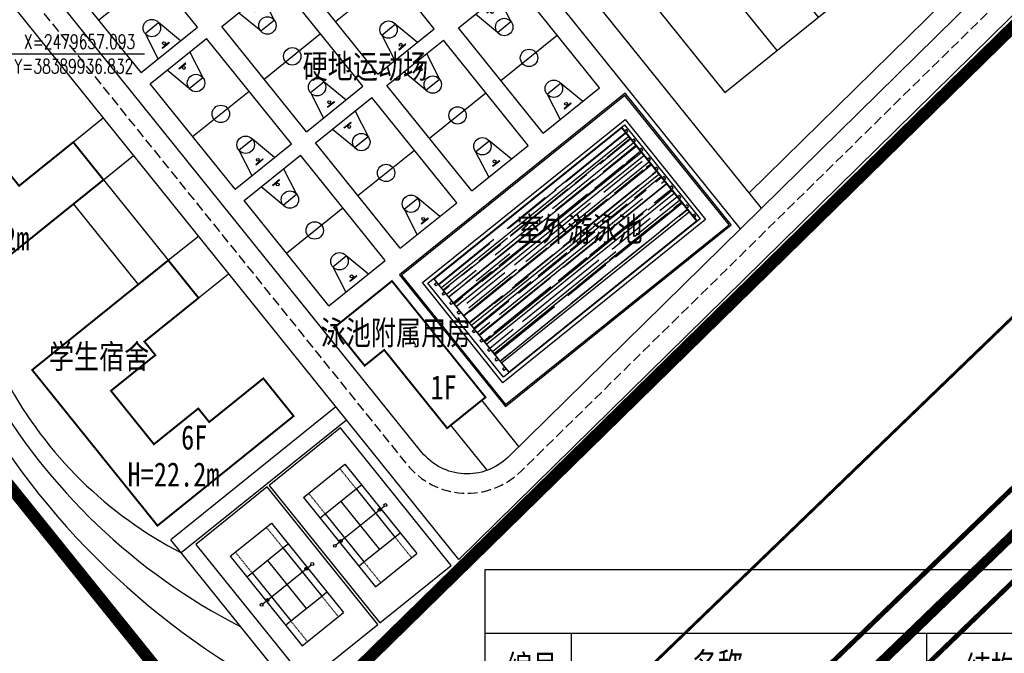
# Model space of a CAD drawing. Extents: x 38389316 to 38391210, y 2479116 to 2480544.
# Tile 15 of 68: x 38389966 to 38390170, y 2479509 to 2479640. Entities that reach past the tile are written whole.
import ezdxf
from ezdxf.enums import TextEntityAlignment as Align

# ---------------------------------------------------------------- set-up
doc = ezdxf.new("R2010")
doc.units = 0
doc.header["$LTSCALE"] = 2
for name, pattern in [('CENTER2', [1.125, 0.75, -0.125, 0.125, -0.125]), ('DASH', [0.35, 0.25, -0.1]), ('TUNNELMIDLINE', [8, 6, -2])]:
    doc.linetypes.add(name, pattern=pattern)
for name, color, linetype in [('0-lunkuo', 7, 'CONTINUOUS'), ('30米环保线', 170, 'CONTINUOUS'), ('DIM_COOR', 3, 'CONTINUOUS'), ('PUB_TEXT', 7, 'CONTINUOUS'), ('u-road', 4, 'CONTINUOUS'), ('ZJ', 7, 'CONTINUOUS'), ('体育设施', 7, 'CONTINUOUS'), ('围墙', 7, 'CENTER2'), ('文字', 7, 'CONTINUOUS'), ('校内道路中线', 1, 'CONTINUOUS'), ('远期建筑', 141, 'CONTINUOUS'), ('远期红线', 30, 'CONTINUOUS'), ('道路', 33, 'CONTINUOUS')]:
    doc.layers.add(name, color=color, linetype=linetype)
doc.layers.add('1_railway', color=250, linetype='CONTINUOUS', lineweight=13)
doc.styles.add('_TCH_DIM', font='SIMPLEX', dxfattribs={"bigfont": 'GBCBIG'})
doc.styles.add('HZTXT', font='txt', dxfattribs={"width": 0.8})
doc.styles.add('中等线体', font='txt', dxfattribs={"width": 0.8})

# ---------------------------------------------------------------- blocks, each defined once
blk = doc.blocks.new('_J1DYT')
at = {"layer": '0-lunkuo'}
for p, q in [((0, 0), (0, 1500)), ((2800, 1500), (0, 1500)), ((1400, 0), (1400, 1500)), ((2800, 0), (2800, 1500)), ((0, 1050), (580, 930)), ((2800, 1050), (2220, 930)), ((130, 840), (120, 840)), ((120, 660), (120, 840)), ((130, 660), (130, 840)), ((580, 570), (580, 930)), ((2220, 570), (2220, 930)), ((2670, 840), (2680, 840)), ((2670, 660), (2670, 840)), ((2680, 660), (2680, 840)), ((130, 660), (120, 660)), ((148, 755), (130, 755)), ((148, 750), (130, 750)), ((148, 745), (130, 745)), ((2652, 755), (2670, 755)), ((2652, 750), (2670, 750)), ((2652, 745), (2670, 745)), ((2670, 660), (2680, 660)), ((580, 570), (0, 450)), ((2220, 570), (2800, 450)), ((2800, 0), (0, 0))]:
    blk.add_line(p, q, dxfattribs=at)
for centre, radius in [((580, 750), 180), ((1400, 750), 180), ((2220, 750), 180), ((178, 750), 30), ((2622, 750), 30)]:
    blk.add_circle(centre, radius, dxfattribs=at)
at = {"layer": '0-lunkuo', "flags": 9}
for tag in ['XSIZE', 'YSIZE']:
    blk.add_attdef(tag, (0, 0), '', height=0.5, rotation=0, dxfattribs=at)
blk = doc.blocks.new('A$C365E6A65')
at = {"layer": '0-lunkuo'}
for points in [[(81.79, 118.81), (0, 52.97)], [(124.43, 65.85), (81.79, 118.81)], [(77.62, 97.69), (90.47, 108.03)], [(93.08, 96.02), (97.37, 99.46)], [(77.62, 97.69), (102.9, 66.28)], [(93.08, 96.02), (104.57, 81.75)], [(83.54, 32.92), (40.89, 85.89)], [(104.57, 81.75), (108.85, 85.19)], [(102.9, 66.28), (115.75, 76.63)], [(42.64, 0), (124.43, 65.85)], [(0, 52.97), (42.64, 0)], [(21.53, 52.53), (8.68, 42.19)], [(21.53, 52.53), (46.82, 21.13)], [(19.86, 37.07), (15.58, 33.62)], [(19.86, 37.07), (31.35, 22.8)], [(31.35, 22.8), (27.07, 19.35)], [(46.82, 21.13), (33.96, 10.78)]]:
    blk.add_lwpolyline(points, dxfattribs=at)
blk.add_ellipse((62.22, 59.41), major_axis=(8.36, 3.71), ratio=1, start_param=-1.281341, end_param=5.001844, dxfattribs=at)
blk = doc.blocks.new('hagja')
at = {"layer": '道路', "flags": 128}
for points in [[(36858886, 39723360), (36885486, 39723360), (36885486, 39669440), (36858886, 39669440)], [(36884686, 39670240), (36859686, 39670240), (36859686, 39722540), (36884686, 39722540)], [(36884586, 39671840), (36859786, 39671840), (36859786, 39721640), (36884586, 39721640)], [(36861186, 39722240), (36860686, 39722240), (36860686, 39721740), (36861186, 39721740)], [(36863686, 39722240), (36863186, 39722240), (36863186, 39721740), (36863686, 39721740)], [(36866186, 39722240), (36865686, 39722240), (36865686, 39721740), (36866186, 39721740)], [(36868686, 39722240), (36868186, 39722240), (36868186, 39721740), (36868686, 39721740)], [(36871186, 39722240), (36870686, 39722240), (36870686, 39721740), (36871186, 39721740)], [(36873686, 39722240), (36873186, 39722240), (36873186, 39721740), (36873686, 39721740)], [(36876186, 39722240), (36875686, 39722240), (36875686, 39721740), (36876186, 39721740)], [(36878686, 39722240), (36878186, 39722240), (36878186, 39721740), (36878686, 39721740)], [(36881186, 39722240), (36880686, 39722240), (36880686, 39721740), (36881186, 39721740)], [(36883686, 39722240), (36883186, 39722240), (36883186, 39721740), (36883686, 39721740)], [(36861186, 39671240), (36860686, 39671240), (36860686, 39671740), (36861186, 39671740)], [(36863686, 39671240), (36863186, 39671240), (36863186, 39671740), (36863686, 39671740)], [(36866186, 39671240), (36865686, 39671240), (36865686, 39671740), (36866186, 39671740)], [(36868686, 39671240), (36868186, 39671240), (36868186, 39671740), (36868686, 39671740)], [(36871186, 39671240), (36870686, 39671240), (36870686, 39671740), (36871186, 39671740)], [(36873686, 39671240), (36873186, 39671240), (36873186, 39671740), (36873686, 39671740)], [(36876186, 39671240), (36875686, 39671240), (36875686, 39671740), (36876186, 39671740)], [(36878686, 39671240), (36878186, 39671240), (36878186, 39671740), (36878686, 39671740)], [(36881186, 39671240), (36880686, 39671240), (36880686, 39671740), (36881186, 39671740)], [(36883686, 39671240), (36883186, 39671240), (36883186, 39671740), (36883686, 39671740)]]:
    blk.add_lwpolyline(points, close=True, dxfattribs=at)
for points in [[(36859686, 39721740), (36884686, 39721740)], [(36862186, 39721640), (36862186, 39671840)], [(36864686, 39721640), (36864686, 39671840)], [(36867186, 39721640), (36867186, 39671840)], [(36869686, 39721640), (36869686, 39671840)], [(36872186, 39721640), (36872186, 39671840)], [(36874686, 39721640), (36874686, 39671840)], [(36877186, 39721640), (36877186, 39671840)], [(36879686, 39721640), (36879686, 39671840)], [(36882186, 39721640), (36882186, 39671840)], [(36859686, 39671740), (36884686, 39671740)]]:
    blk.add_lwpolyline(points, dxfattribs=at)
blk = doc.blocks.new('A$C6F09652D')
at = {"layer": 'ZJ', "linetype": 'Continuous'}
for p, q in [((0, 0), (0, 292.47)), ((0, 292.47), (470.99, 292.47)), ((0, 279.26), (470.99, 279.26)), ((17.86, 0), (17.86, 279.26)), ((91.5, 0), (91.5, 279.26))]:
    blk.add_line(p, q, dxfattribs=at)
at = {"layer": 'ZJ', "linetype": 'Continuous', "style": 'HZTXT', "width": 0.8}
for s, p in [('编号', (9.74, 272.33)), ('名称', (48.16, 272.81)), ('结构类型', (109.96, 272.16))]:
    blk.add_text(s, height=5.059, rotation=0, dxfattribs=at).set_placement(p, align=Align.MIDDLE)
blk = doc.blocks.new('$plan$00002337')
at = {"layer": '体育设施'}
for p, q in [((0, -6417), (0, 6417)), ((-11885, -5485), (-11885, 5485)), ((-11885, 5485), (11885, 5485)), ((-6400, 4115), (-6400, 5485)), ((-6400, -4115), (-6400, 4115)), ((-6400, 4115), (6400, 4115)), ((6400, 4115), (6400, 5485)), ((6400, -4115), (6400, 4115)), ((11885, -5485), (11885, 5485)), ((-6400, 0), (6400, 0)), ((-11885, -5485), (11885, -5485)), ((-6400, -4115), (6400, -4115)), ((-6400, -5485), (-6400, -4115)), ((6400, -5485), (6400, -4115))]:
    blk.add_line(p, q, dxfattribs=at)
at = {"layer": '体育设施', "linetype": 'DASH'}
for p, q in [((-11885, 4115), (-6400, 4115)), ((6400, 4115), (11885, 4115)), ((-11885, -4115), (-6400, -4115)), ((6400, -4115), (11885, -4115))]:
    blk.add_line(p, q, dxfattribs=at)
at = {"layer": '体育设施'}
blk.add_lwpolyline([(-18285, 9485), (-18285, -9485), (18285, -9485), (18285, 9485)], close=True, dxfattribs=at)
for centre in [(0, 6737), (0, 5180), (0, -5165), (0, -6722)]:
    blk.add_circle(centre, 305, dxfattribs=at)

msp = doc.modelspace()

# ---------------------------------------------------------------- hatches: boundary and pattern name
at = {"layer": '道路'}
h = msp.add_hatch(dxfattribs=at)
h.set_pattern_fill('AR-RROOF', color=170, scale=2, angle=39, style=0)
h.set_pattern_definition([(39, (63.602, -73.581), (2.74421783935, 5.49059308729), [38.1, -5.08, 12.7, -2.54]), (39, (65.428, -70.468), (-4.09992088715, 1.02688069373), [7.62, -0.8382, 15.24, -1.905]), (39, (63.2303, -71.1039), (9.193566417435, 9.63461072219), [20.32, -3.556, 10.16, -2.54])])
h.paths.add_polyline_path([(38390092.401, 2479615.829), (38390090.896, 2479617.698), (38390052.105, 2479586.469), (38390053.61, 2479584.599)])
h.paths.add_polyline_path([(38390053.61, 2479584.599), (38390055.178, 2479582.652), (38390093.969, 2479613.881), (38390092.401, 2479615.829)])
h.paths.add_polyline_path([(38390055.178, 2479582.652), (38390056.746, 2479580.705), (38390095.537, 2479611.934), (38390093.969, 2479613.881)])
h.paths.add_polyline_path([(38390056.746, 2479580.705), (38390058.314, 2479578.757), (38390097.105, 2479609.987), (38390095.537, 2479611.934)])
h.paths.add_polyline_path([(38390098.672, 2479608.039), (38390097.105, 2479609.987), (38390058.314, 2479578.757), (38390059.881, 2479576.81)])
h.paths.add_polyline_path([(38390059.881, 2479576.81), (38390061.449, 2479574.863), (38390100.24, 2479606.092), (38390098.672, 2479608.039)])
h.paths.add_polyline_path([(38390101.808, 2479604.145), (38390100.24, 2479606.092), (38390061.449, 2479574.863), (38390063.017, 2479572.915)])
h.paths.add_polyline_path([(38390103.376, 2479602.197), (38390101.808, 2479604.145), (38390063.017, 2479572.915), (38390064.585, 2479570.968)])
h.paths.add_polyline_path([(38390064.585, 2479570.968), (38390066.152, 2479569.02), (38390104.943, 2479600.25), (38390103.376, 2479602.197)])

# ---------------------------------------------------------------- linework, layer by layer
at = {"layer": '1_railway', "color": 8, "linetype": 'DASH', "lineweight": 0, "ltscale": 200, "const_width": 2}
msp.add_lwpolyline([(38391058.087, 2480465.311), (38390821.407, 2480181.152, -0.0235121), (38390494.243, 2479844.124), (38389925.463, 2479295.72, 0.0045096), (38389860.163, 2479233.811, 0.0045096)], format="xyb", dxfattribs=at)
at = {"layer": '1_railway', "color": 8, "lineweight": 0, "ltscale": 500, "const_width": 1}
for points in [[(38391048.977, 2480465.311), (38390816.093, 2480185.71, -0.0235095), (38390489.419, 2479849.197), (38389920.649, 2479300.802, 0.0048692), (38389850.092, 2479233.811, 0.0048692)], [(38391067.197, 2480465.311), (38390826.721, 2480176.594, -0.0235148), (38390499.066, 2479839.051), (38389930.278, 2479290.639, 0.0041485), (38389870.249, 2479233.811, 0.0041485)]]:
    msp.add_lwpolyline(points, format="xyb", dxfattribs=at)
at = {"layer": '30米环保线', "color": 202, "linetype": 'TUNNELMIDLINE', "ltscale": 2, "const_width": 0.6}
msp.add_lwpolyline([(38390173.497, 2479579.994), (38390166.297, 2479573.052), (38390159.097, 2479566.11), (38390151.897, 2479559.168), (38390144.697, 2479552.226), (38390137.497, 2479545.284), (38390130.297, 2479538.342), (38390123.097, 2479531.4), (38390115.897, 2479524.459), (38390108.697, 2479517.517), (38390101.497, 2479510.575), (38390094.297, 2479503.633)], dxfattribs=at)
at = {"layer": 'DIM_COOR', "color": 3}
msp.add_line((38389962.432, 2479633.021), (38389992.132, 2479633.021), dxfattribs=at)
at = {"layer": 'u-road', "flags": 128}
for points in [[(38390105.99, 2479752.195), (38390173.226, 2479668.68, -0.385555), (38390172.289, 2479652.595), (38390067.356, 2479549.481, -0.4434648), (38390049.598, 2479550.515), (38389973.259, 2479645.338, -0.4142128), (38389975.081, 2479662.21), (38390089.117, 2479754.018, -0.4142143), (38390105.99, 2479752.195), (38390105.99, 2479752.195, 0.000011), (38390105.99, 2479752.195)], [(38390057.213, 2479528.299), (38389965.495, 2479642.225, 0.3680879), (38389950.208, 2479645.127), (38389882.542, 2479606.58, -0.0675893), (38389866.565, 2479600.145, 0.0668719), (38389847.78, 2479592.612, -0.0668719)]]:
    msp.add_lwpolyline(points, format="xyb", dxfattribs=at)
msp.add_lwpolyline([(38390057.213, 2479528.299), (38390257.908, 2479725.513)], dxfattribs=at)
at = {"layer": '围墙', "linetype": 'DASH', "ltscale": 6, "const_width": 0.2, "flags": 128}
for points in [[(38390013.433, 2479483.174), (38390250.251, 2479715.886)], [(38389787.287, 2479549.44), (38389905.694, 2479617), (38390013.433, 2479483.174)]]:
    msp.add_lwpolyline(points, dxfattribs=at)
at = {"layer": '校内道路中线', "color": 10, "linetype": 'DASH', "ltscale": 4, "flags": 128}
msp.add_lwpolyline([(38389960.737, 2479654.513), (38390046.482, 2479548.007, 0.4434648), (38390070.159, 2479546.628), (38390175.093, 2479649.742, 0.385555), (38390176.342, 2479671.188), (38390118.073, 2479743.565)], format="xyb", dxfattribs=at)
at = {"layer": '远期建筑', "ltscale": 5, "const_width": 0.4, "flags": 128}
for points in [[(38389957.661, 2479639.199), (38389963.932, 2479631.41), (38389952.715, 2479622.379), (38389954.972, 2479619.575), (38389945.781, 2479612.176), (38389954.686, 2479601.115), (38389963.877, 2479608.514), (38389966.135, 2479605.71), (38389977.352, 2479614.74), (38389983.623, 2479606.951), (38389955.425, 2479584.25), (38389929.463, 2479616.498)], [(38389997.042, 2479590.282), (38390003.313, 2479582.492), (38389992.097, 2479573.462), (38389994.354, 2479570.658), (38389985.163, 2479563.258), (38389994.068, 2479552.197), (38390003.259, 2479559.597), (38390005.517, 2479556.793), (38390016.733, 2479565.823), (38390023.004, 2479558.034), (38389994.807, 2479535.333), (38389968.845, 2479567.581)], [(38390062.754, 2479561.92), (38390054.809, 2479555.523), (38390041.765, 2479571.725), (38390037.715, 2479568.464), (38390031.381, 2479576.332), (38390043.377, 2479585.989)]]:
    msp.add_lwpolyline(points, close=True, dxfattribs=at)
at = {"layer": '远期红线', "color": 222, "linetype": 'CENTER2', "ltscale": 10, "const_width": 2.5, "flags": 128}
msp.add_lwpolyline([(38390264.901, 2479729.581), (38390109.646, 2479922.427), (38390109.23, 2479922.925), (38390099.174, 2479835.353), (38390090.018, 2479755.614), (38390089.574, 2479753.321), (38390087.685, 2479746.141), (38390087.168, 2479744.568), (38390086.338, 2479742.032), (38390084.384, 2479737.279), (38390082.352, 2479732.869), (38390079.285, 2479727.323), (38390075.397, 2479721.295), (38390071.094, 2479715.722), (38390066.159, 2479710.286), (38390059.432, 2479704.206), (38390057.516, 2479702.804), (38390006.515, 2479673.75), (38389912.681, 2479620.301), (38389905.628, 2479616.284), (38389980.759, 2479522.963), (38390013.389, 2479482.431), (38390025.589, 2479495.179)], close=True, dxfattribs=at)
at = {"layer": '道路', "flags": 128}
for points in [[(38390033.034, 2479708.866), (38390119.834, 2479601.049)], [(38390028.36, 2479705.104), (38390115.533, 2479596.823)], [(38390175.936, 2479661.787), (38390117.384, 2479604.25)], [(38389977.352, 2479614.74), (38389983.583, 2479619.757)], [(38389983.623, 2479606.951), (38389989.854, 2479611.968)], [(38389983.623, 2479606.951), (38389997.042, 2479590.282)], [(38389977.391, 2479601.934), (38389990.811, 2479585.265)], [(38389997.042, 2479590.282), (38390003.274, 2479595.299)], [(38390003.313, 2479582.492), (38390009.545, 2479587.509)], [(38390069.661, 2479551.746), (38390061.975, 2479561.293)], [(38390031.744, 2479559.935), (38389997.541, 2479532.399)], [(38390033.939, 2479557.208), (38389999.736, 2479529.672)], [(38390063.123, 2479546.791), (38390055.588, 2479556.15)], [(38390026.544, 2479496.374), (38389997.541, 2479532.399)]]:
    msp.add_lwpolyline(points, dxfattribs=at)
for points in [[(38390113.619, 2479597.606), (38390091.671, 2479624.869), (38390044.934, 2479587.243), (38390066.883, 2479559.98)], [(38390113.197, 2479597.652), (38390091.625, 2479624.447), (38390045.356, 2479587.198), (38390066.929, 2479560.402)]]:
    msp.add_lwpolyline(points, close=True, dxfattribs=at)
for points in [[(38389905.632, 2479616.28, -0.1775427), (38389963.555, 2479565.19, 0.1501524), (38389999.736, 2479529.672, 0.0843329)], [(38389921.19, 2479596.955, -0.1753963), (38389959.786, 2479564.261, 0.1449883), (38390012.042, 2479514.386, 3.1382379)], [(38389935.743, 2479578.877, -0.1801327), (38389956.866, 2479561.463, 0.1498832), (38390025.296, 2479497.924, -7.620458)]]:
    msp.add_lwpolyline(points, format="xyb", dxfattribs=at)
at = {"layer": '道路'}
for points in [[(38390060.806, 2479586.027), (38390067.817, 2479591.671)], [(38390064.569, 2479581.354), (38390071.579, 2479586.998)]]:
    msp.add_lwpolyline(points, dxfattribs=at)

# ---------------------------------------------------------------- block references
at = {"layer": '0-lunkuo', "rotation": 90}
msp.add_blockref('A$C365E6A65', (38390165.284, 2479625.058), dxfattribs=at)
at = {"layer": '0-lunkuo', "xscale": 0.01, "yscale": 0.01, "zscale": 0.01, "rotation": 308.8364734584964}
for p in [(38389973.867, 2479650.962), (38390022.906, 2479650.645), (38390008.106, 2479638.73), (38390057.146, 2479638.413), (38389993.307, 2479626.815), (38390042.346, 2479626.498), (38390027.547, 2479614.583), (38390012.747, 2479602.668)]:
    msp.add_blockref('_J1DYT', p, dxfattribs=at)
at = {"layer": 'ZJ', "linetype": 'Continuous'}
msp.add_blockref('A$C6F09652D', (38390062.694, 2479233.811), dxfattribs=at)
at = {"layer": '道路', "xscale": 0.001, "yscale": 0.001, "zscale": 0.001}
for name, p, rotation in [('hagja', (38336035.401, 2483419.791), 308.8364702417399), ('$plan$00002337', (38390036.773, 2479535.374), 308.8364702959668), ('$plan$00002337', (38390021.607, 2479523.164), 308.8364702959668)]:
    msp.add_blockref(name, p, dxfattribs=dict(at, rotation=rotation))

# ---------------------------------------------------------------- texts
at = {"layer": 'PUB_TEXT', "color": 7, "style": '_TCH_DIM', "width": 0.705882}
for s, p in [('X=2479657.093', (38389967.132, 2479634.071)), ('Y=38389936.832', (38389965.132, 2479628.996))]:
    msp.add_text(s, height=2.975, dxfattribs=at).set_placement(p)
at = {"layer": '文字', "style": '中等线体', "width": 0.8}
for s, p in [('硬地运动场', (38390024.865, 2479627.949)), ('室外游泳池', (38390069.292, 2479594.232)), ('H=22.2m', (38389949.217, 2479592.359)), ('泳池附属用房', (38390028.607, 2479572.783)), ('学生宿舍', (38389972.304, 2479567.859)), ('1F', (38390051.37, 2479561.486)), ('6F', (38389999.693, 2479551.095)), ('H=22.2m', (38389988.599, 2479543.442))]:
    msp.add_text(s, height=5, dxfattribs=at).set_placement(p)

doc.saveas('drawing.dxf')
